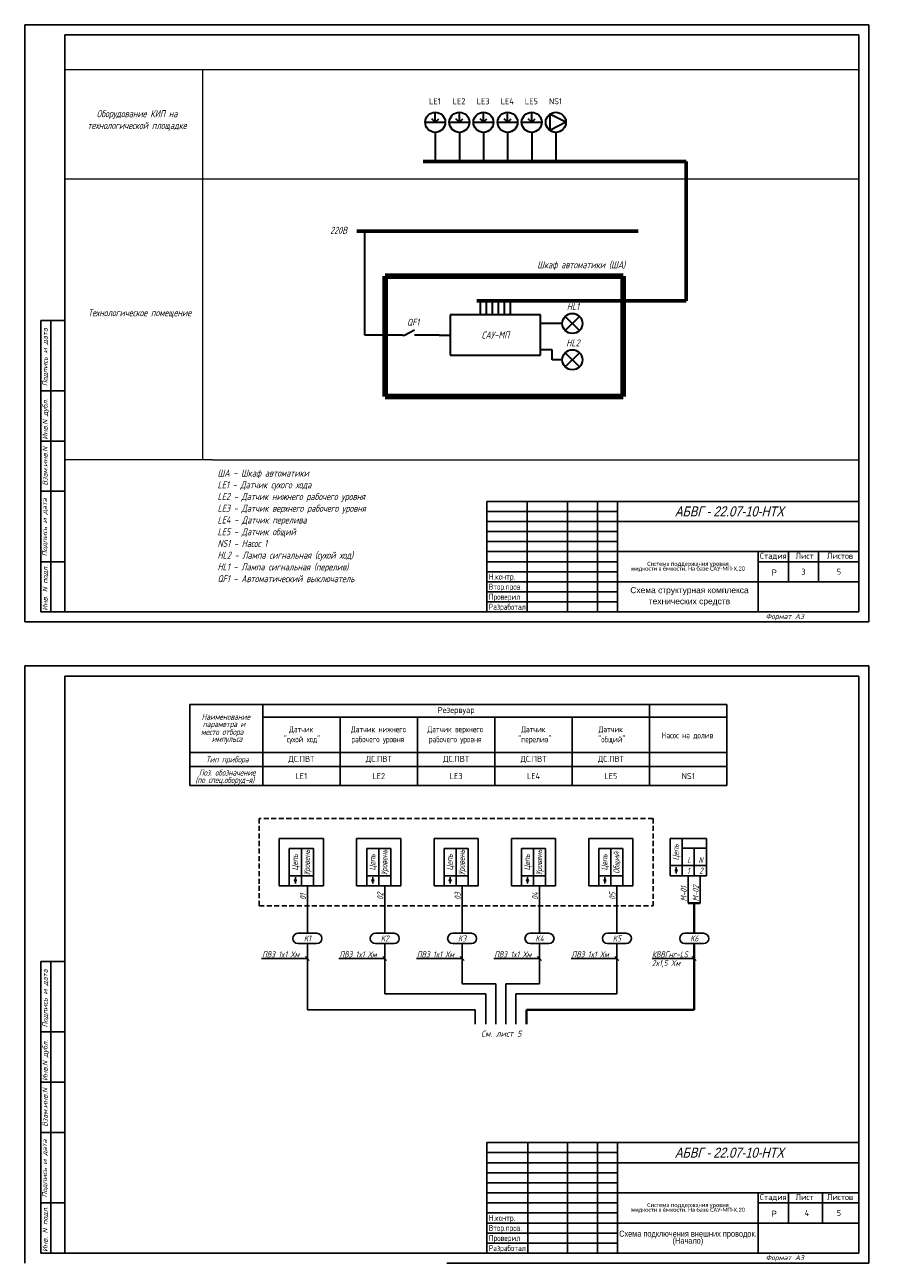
# Model space of a CAD drawing. Header units: millimetres. Extents: x 2424 to 2848, y 654 to 2587.
# Tile 2 of 4: x 2424 to 2845, y 991 to 1607. Entities that reach past the tile are written whole.
import ezdxf
from ezdxf.enums import TextEntityAlignment as Align

# ---------------------------------------------------------------- set-up
doc = ezdxf.new("R2010")
doc.units = ezdxf.units.MM
doc.linetypes.add('DASHED2', pattern=[0.375, 0.25, -0.125])
for name, color, linetype in [('_FORMAT OSNOVNAJA', 1, 'Continuous'), ('_TABLITSA OSNOVNAJA', 3, 'Continuous'), ('_TABLITSA TONKAJA', 2, 'Continuous'), ('Размеры', 3, 'Continuous'), ('Текст', 7, 'Continuous'), ('Форматка', 4, 'Continuous')]:
    doc.layers.add(name, color=color, linetype=linetype)
doc.layers.add('Слой1', color=10, linetype='Continuous', lineweight=200, plot=False)
doc.styles.add('35', font='romans.shx', dxfattribs={"width": 0.7, "oblique": 15, "height": 3.5})
doc.styles.add('Arial', font='arial.ttf')
doc.styles.add('Romans8', font='romans8.shx', dxfattribs={"width": 0.8, "height": 3})
doc.styles.add('style3', font='simplex.shx', dxfattribs={"height": 3})
doc.styles.add('style4', font='romans.shx', dxfattribs={"width": 0.7, "height": 3})
doc.styles.add('ДЛЯ текста', font='GOST_AU.ttf', dxfattribs={"oblique": 15, "height": 3.5})

msp = doc.modelspace()

# ---------------------------------------------------------------- linework, layer by layer
at = {"lineweight": 15}
for p, q in [((2838.69, 1584.89), (2443.69, 1584.89)), ((2512.14, 1584.89), (2512.14, 1530.46)), ((2838.69, 1530.46), (2443.69, 1530.46)), ((2512.14, 1530.46), (2512.14, 1390.92)), ((2517.09, 1390.92), (2443.69, 1390.92)), ((2517.09, 1390.92), (2838.69, 1390.92))]:
    msp.add_line(p, q, dxfattribs=at)
at = {"lineweight": 30}
for p, q in [((2622.96, 1558.82), (2632.96, 1558.82)), ((2627.96, 1558.82), (2626.25, 1560.52)), ((2627.96, 1558.82), (2627.96, 1563.82)), ((2627.96, 1558.82), (2629.67, 1560.52)), ((2634.96, 1558.82), (2644.96, 1558.82)), ((2639.96, 1558.82), (2638.25, 1560.52)), ((2639.96, 1558.82), (2639.96, 1563.82)), ((2639.96, 1558.82), (2641.67, 1560.52)), ((2646.96, 1558.82), (2656.96, 1558.82)), ((2651.96, 1558.82), (2650.25, 1560.52)), ((2651.96, 1558.82), (2651.96, 1563.82)), ((2651.96, 1558.82), (2653.67, 1560.52)), ((2658.96, 1558.82), (2668.96, 1558.82)), ((2663.96, 1558.82), (2662.25, 1560.52)), ((2663.96, 1558.82), (2663.96, 1563.82)), ((2663.96, 1558.82), (2665.67, 1560.52)), ((2670.96, 1558.82), (2680.96, 1558.82)), ((2675.96, 1558.82), (2674.25, 1560.52)), ((2675.96, 1558.82), (2675.96, 1563.82)), ((2675.96, 1558.82), (2677.67, 1560.52)), ((2627.96, 1553.82), (2627.96, 1539.35)), ((2639.96, 1553.82), (2639.96, 1539.35)), ((2651.96, 1553.82), (2651.96, 1539.35)), ((2663.96, 1553.82), (2663.96, 1539.35)), ((2675.96, 1553.82), (2675.96, 1539.35)), ((2687.96, 1553.82), (2687.96, 1539.35)), ((2592.97, 1453.03), (2592.97, 1504.66)), ((2650.46, 1463.03), (2650.46, 1470.03)), ((2653.46, 1463.03), (2653.46, 1470.03)), ((2656.46, 1463.03), (2656.46, 1470.03)), ((2659.46, 1463.03), (2659.46, 1470.03)), ((2662.46, 1463.03), (2662.46, 1470.03)), ((2665.46, 1463.03), (2665.46, 1470.03)), ((2635.39, 1463.03), (2635.39, 1443.03)), ((2680.39, 1463.03), (2635.39, 1463.03)), ((2680.39, 1443.03), (2680.39, 1463.03)), ((2699.72, 1455.24), (2692.65, 1462.32)), ((2692.65, 1455.24), (2699.72, 1462.32)), ((2691.18, 1458.78), (2680.39, 1458.78)), ((2597.97, 1453.03), (2592.97, 1453.03)), ((2602.97, 1453.03), (2597.97, 1453.03)), ((2611.67, 1453.03), (2602.97, 1453.03)), ((2629.84, 1453.03), (2618.67, 1453.03)), ((2629.84, 1453.03), (2635.39, 1453.03)), ((2635.39, 1443.03), (2680.39, 1443.03)), ((2686.18, 1445.71), (2680.39, 1445.71)), ((2686.18, 1440.71), (2686.18, 1445.71)), ((2699.72, 1437.17), (2692.65, 1444.25)), ((2692.65, 1437.17), (2699.72, 1444.25)), ((2691.18, 1440.71), (2686.18, 1440.71))]:
    msp.add_line(p, q, dxfattribs=at)
at = {"color": 7, "lineweight": 30, "ltscale": 10}
for p, q in [((2692.96, 1558.82), (2685.02, 1562.87)), ((2685.02, 1562.87), (2685.02, 1554.77)), ((2692.96, 1558.82), (2685.02, 1554.77))]:
    msp.add_line(p, q, dxfattribs=at)
at = {"lineweight": 60}
for p, q in [((2621.96, 1539.35), (2693.81, 1539.35)), ((2752.86, 1539.35), (2693.81, 1539.35)), ((2752.86, 1470.03), (2752.86, 1539.35)), ((2588.86, 1504.66), (2728.89, 1504.66)), ((2648.66, 1470.03), (2668.4, 1470.03)), ((2668.4, 1470.03), (2752.86, 1470.03))]:
    msp.add_line(p, q, dxfattribs=at)
at = {"lineweight": 100}
for p, q in [((2602.97, 1422.41), (2602.97, 1482.35)), ((2721.42, 1482.35), (2602.97, 1482.35)), ((2721.42, 1482.35), (2721.42, 1422.41)), ((2721.42, 1422.41), (2602.97, 1422.41))]:
    msp.add_line(p, q, dxfattribs=at)
at = {"color": 0, "lineweight": 30}
for p, q in [((2612.67, 1453.03), (2617.67, 1455.53)), ((2611.67, 1453.03), (2612.67, 1453.03)), ((2618.67, 1453.03), (2617.67, 1453.03))]:
    msp.add_line(p, q, dxfattribs=at)
at = {"color": 7}
for p, q in [((2505.8, 1269.32), (2505.8, 1228.94)), ((2542.08, 1261.89), (2542.08, 1228.94)), ((2542.08, 1261.89), (2542.08, 1228.94)), ((2542.08, 1261.89), (2542.08, 1228.94)), ((2580.58, 1261.89), (2580.58, 1228.94)), ((2619.09, 1261.89), (2619.09, 1228.94)), ((2657.6, 1261.89), (2657.6, 1228.94)), ((2696.1, 1261.89), (2696.1, 1228.94)), ((2734.61, 1261.89), (2734.61, 1228.94)), ((2744.86, 1202.67), (2744.86, 1184.17)), ((2744.86, 1202.67), (2762.86, 1202.67)), ((2750.86, 1202.67), (2750.86, 1184.17)), ((2555.33, 1197.67), (2555.33, 1179.17)), ((2555.33, 1197.67), (2567.33, 1197.67)), ((2561.33, 1197.67), (2561.33, 1179.17)), ((2567.33, 1197.67), (2567.33, 1179.17)), ((2593.84, 1197.67), (2593.84, 1179.17)), ((2593.84, 1197.67), (2605.84, 1197.67)), ((2599.84, 1197.67), (2599.84, 1179.17)), ((2605.84, 1197.67), (2605.84, 1179.17)), ((2632.34, 1197.67), (2632.34, 1179.17)), ((2632.34, 1197.67), (2644.34, 1197.67)), ((2638.34, 1197.67), (2638.34, 1179.17)), ((2644.34, 1197.67), (2644.34, 1179.17)), ((2670.85, 1197.67), (2670.85, 1179.17)), ((2670.85, 1197.67), (2682.85, 1197.67)), ((2676.85, 1197.67), (2676.85, 1179.17)), ((2682.85, 1197.67), (2682.85, 1179.17)), ((2709.35, 1197.67), (2709.35, 1179.17)), ((2709.35, 1197.67), (2721.35, 1197.67)), ((2715.35, 1197.67), (2715.35, 1179.17)), ((2721.35, 1197.67), (2721.35, 1179.17)), ((2750.86, 1197.82), (2762.86, 1197.82)), ((2756.86, 1197.82), (2756.86, 1184.17)), ((2762.86, 1197.82), (2762.86, 1184.17)), ((2744.86, 1189.17), (2762.86, 1189.17)), ((2750.86, 1184.17), (2750.86, 1189.17)), ((2555.33, 1184.17), (2567.33, 1184.17)), ((2558.38, 1182.26), (2558.38, 1183.38)), ((2561.33, 1179.17), (2561.33, 1184.17)), ((2593.84, 1184.17), (2605.84, 1184.17)), ((2596.88, 1182.26), (2596.88, 1183.38)), ((2599.84, 1179.17), (2599.84, 1184.17)), ((2632.34, 1184.17), (2644.34, 1184.17)), ((2635.39, 1182.26), (2635.39, 1183.38)), ((2638.34, 1179.17), (2638.34, 1184.17)), ((2670.85, 1184.17), (2682.85, 1184.17)), ((2673.89, 1182.26), (2673.89, 1183.38)), ((2676.85, 1179.17), (2676.85, 1184.17)), ((2709.35, 1184.17), (2721.35, 1184.17)), ((2712.4, 1182.26), (2712.4, 1183.38)), ((2715.35, 1179.17), (2715.35, 1184.17)), ((2744.86, 1184.17), (2762.86, 1184.17)), ((2747.91, 1187.26), (2747.91, 1188.38)), ((2747.91, 1185.24), (2747.91, 1186.36)), ((2753.86, 1184.17), (2753.86, 1170.54)), ((2759.87, 1184.17), (2759.87, 1170.54)), ((2555.33, 1179.17), (2567.33, 1179.17)), ((2558.38, 1180.24), (2558.38, 1181.36)), ((2564.33, 1179.17), (2564.33, 1165.54)), ((2593.84, 1179.17), (2605.84, 1179.17)), ((2596.88, 1180.24), (2596.88, 1181.36)), ((2602.84, 1179.17), (2602.84, 1165.54)), ((2632.34, 1179.17), (2644.34, 1179.17)), ((2635.39, 1180.24), (2635.39, 1181.36)), ((2641.34, 1179.17), (2641.34, 1165.54)), ((2670.85, 1179.17), (2682.85, 1179.17)), ((2673.89, 1180.24), (2673.89, 1181.36)), ((2679.85, 1179.17), (2679.85, 1165.54)), ((2709.35, 1179.17), (2721.35, 1179.17)), ((2712.4, 1180.24), (2712.4, 1181.36)), ((2718.35, 1179.17), (2718.35, 1165.54)), ((2559.67, 1150.36), (2568.95, 1150.36)), ((2598.17, 1150.36), (2607.46, 1150.36)), ((2636.68, 1150.36), (2645.96, 1150.36)), ((2675.19, 1150.36), (2684.47, 1150.36)), ((2713.69, 1150.36), (2722.98, 1150.36)), ((2752.2, 1150.36), (2761.48, 1150.36))]:
    msp.add_line(p, q, dxfattribs=at)
for p, q in [((2505.8, 1269.32), (2773.11, 1269.32)), ((2542.08, 1262.35), (2542.08, 1269.32)), ((2734.61, 1263), (2734.61, 1269.32)), ((2773.11, 1263), (2773.11, 1269.32)), ((2542.08, 1245.42), (2505.8, 1245.42)), ((2542.08, 1245.42), (2542.08, 1228.94)), ((2542.08, 1245.42), (2542.08, 1228.94)), ((2542.08, 1245.42), (2542.08, 1228.94)), ((2542.08, 1245.42), (2542.08, 1228.94)), ((2580.58, 1245.42), (2580.58, 1228.94)), ((2580.58, 1245.42), (2580.58, 1228.94)), ((2619.09, 1245.42), (2619.09, 1228.94)), ((2619.09, 1245.42), (2619.09, 1228.94)), ((2657.6, 1245.42), (2657.6, 1228.94)), ((2657.6, 1245.42), (2657.6, 1228.94)), ((2696.1, 1245.42), (2696.1, 1228.94)), ((2696.1, 1245.42), (2696.1, 1228.94)), ((2734.61, 1245.42), (2734.61, 1228.94)), ((2734.61, 1245.42), (2734.61, 1228.94)), ((2734.61, 1245.42), (2734.61, 1228.94)), ((2734.61, 1245.42), (2734.61, 1228.94)), ((2773.11, 1245.42), (2773.11, 1228.94)), ((2542.08, 1238.44), (2505.8, 1238.44)), ((2542.08, 1238.44), (2773.11, 1238.44)), ((2505.8, 1228.94), (2542.08, 1228.94)), ((2542.08, 1228.94), (2580.58, 1228.94)), ((2580.58, 1228.94), (2619.09, 1228.94)), ((2619.09, 1228.94), (2657.6, 1228.94)), ((2657.6, 1228.94), (2696.1, 1228.94)), ((2696.1, 1228.94), (2734.61, 1228.94)), ((2734.61, 1228.94), (2773.11, 1228.94)), ((2572.33, 1202.67), (2550.33, 1202.67)), ((2550.33, 1202.67), (2550.33, 1179.17)), ((2572.33, 1197.67), (2572.33, 1202.67)), ((2610.84, 1202.67), (2588.84, 1202.67)), ((2588.84, 1202.67), (2588.84, 1179.17)), ((2610.84, 1197.67), (2610.84, 1202.67)), ((2649.34, 1202.67), (2627.34, 1202.67)), ((2627.34, 1202.67), (2627.34, 1179.17)), ((2649.34, 1197.67), (2649.34, 1202.67)), ((2687.85, 1202.67), (2665.85, 1202.67)), ((2665.85, 1202.67), (2665.85, 1179.17)), ((2687.85, 1197.67), (2687.85, 1202.67)), ((2726.35, 1202.67), (2704.35, 1202.67)), ((2704.35, 1202.67), (2704.35, 1179.17)), ((2726.35, 1197.67), (2726.35, 1202.67)), ((2572.33, 1179.17), (2572.33, 1197.67)), ((2610.84, 1179.17), (2610.84, 1197.67)), ((2649.34, 1179.17), (2649.34, 1197.67)), ((2687.85, 1179.17), (2687.85, 1197.67)), ((2726.35, 1179.17), (2726.35, 1197.67)), ((2550.33, 1179.17), (2555.33, 1179.17)), ((2567.33, 1179.17), (2572.33, 1179.17)), ((2588.84, 1179.17), (2593.84, 1179.17)), ((2605.84, 1179.17), (2610.84, 1179.17)), ((2627.34, 1179.17), (2632.34, 1179.17)), ((2644.34, 1179.17), (2649.34, 1179.17)), ((2665.85, 1179.17), (2670.85, 1179.17)), ((2682.85, 1179.17), (2687.85, 1179.17)), ((2704.35, 1179.17), (2709.35, 1179.17)), ((2721.35, 1179.17), (2726.35, 1179.17)), ((2564.34, 1170.54), (2564.34, 1155.54)), ((2602.84, 1170.54), (2602.84, 1155.54)), ((2641.35, 1170.54), (2641.35, 1155.54)), ((2679.85, 1170.54), (2679.85, 1155.54)), ((2718.36, 1170.54), (2718.36, 1155.54)), ((2568.98, 1155.54), (2559.69, 1155.54)), ((2607.48, 1155.54), (2598.2, 1155.54)), ((2645.99, 1155.54), (2636.71, 1155.54)), ((2684.49, 1155.54), (2675.21, 1155.54)), ((2723, 1155.54), (2713.72, 1155.54)), ((2761.51, 1155.54), (2752.22, 1155.54)), ((2564.31, 1150.36), (2564.31, 1130.36)), ((2602.82, 1150.36), (2602.82, 1130.36)), ((2641.32, 1150.36), (2641.32, 1130.36)), ((2679.83, 1150.36), (2679.83, 1130.36)), ((2718.33, 1150.36), (2718.33, 1130.36)), ((2563.35, 1144), (2565.27, 1142.03)), ((2601.86, 1144), (2603.77, 1142.03)), ((2640.36, 1144), (2642.28, 1142.03)), ((2678.87, 1144), (2680.79, 1142.03)), ((2717.38, 1144), (2719.29, 1142.03)), ((2755.88, 1144), (2757.8, 1142.03)), ((2564.31, 1130.36), (2564.31, 1117.49)), ((2602.82, 1130.36), (2602.82, 1125.36)), ((2655.58, 1130.36), (2641.32, 1130.36)), ((2655.58, 1130.36), (2658.08, 1130.36)), ((2658.08, 1130.36), (2658.08, 1110.36)), ((2665.58, 1130.36), (2663.08, 1130.36)), ((2663.08, 1130.36), (2663.08, 1110.36)), ((2665.58, 1130.36), (2679.83, 1130.36)), ((2718.33, 1130.36), (2718.33, 1125.36)), ((2602.82, 1125.36), (2653.08, 1125.36)), ((2653.08, 1125.36), (2653.08, 1110.36)), ((2718.33, 1125.36), (2668.08, 1125.36)), ((2668.08, 1125.36), (2668.08, 1110.36)), ((2564.31, 1117.49), (2647.8, 1117.49)), ((2647.8, 1117.49), (2647.8, 1110.36))]:
    msp.add_line(p, q)
at = {"color": 3, "linetype": 'DASHED2', "ltscale": 10}
for p, q in [((2736.35, 1212.67), (2540.33, 1212.67)), ((2540.33, 1212.67), (2540.33, 1179.17)), ((2736.35, 1212.67), (2736.35, 1169.17)), ((2540.33, 1179.17), (2540.33, 1169.17)), ((2540.33, 1169.17), (2736.35, 1169.17))]:
    msp.add_line(p, q, dxfattribs=at)
at = {"color": 7, "lineweight": 40}
msp.add_line((2753.86, 1170.54), (2759.87, 1170.54), dxfattribs=at)
at = {"lineweight": 40}
for p, q in [((2756.86, 1170.54), (2756.86, 1155.54)), ((2756.84, 1150.36), (2756.84, 1130.36)), ((2756.84, 1130.36), (2756.84, 1117.49)), ((2756.84, 1117.49), (2673.35, 1117.49)), ((2673.35, 1117.49), (2673.35, 1110.36))]:
    msp.add_line(p, q, dxfattribs=at)
at = {"color": 7, "linetype": 'Continuous'}
for p, q in [((2564.31, 1143.01), (2541.55, 1143.01)), ((2602.82, 1143.01), (2580.05, 1143.01)), ((2641.32, 1143.01), (2618.56, 1143.01)), ((2679.83, 1143.01), (2657.06, 1143.01)), ((2718.33, 1143.01), (2695.57, 1143.01)), ((2756.84, 1143.01), (2735.88, 1143.01))]:
    msp.add_line(p, q, dxfattribs=at)
for points in [[(2542.08, 1263), (2580.58, 1263), (2580.58, 1245.42), (2542.08, 1245.42)], [(2580.58, 1263), (2619.09, 1263), (2619.09, 1245.42), (2580.58, 1245.42)], [(2619.09, 1263), (2657.6, 1263), (2657.6, 1245.42), (2619.09, 1245.42)], [(2657.6, 1263), (2696.1, 1263), (2696.1, 1245.42), (2657.6, 1245.42)], [(2696.1, 1263), (2734.61, 1263), (2734.61, 1245.42), (2696.1, 1245.42)], [(2734.61, 1263), (2773.11, 1263), (2773.11, 1245.42), (2734.61, 1245.42)]]:
    msp.add_lwpolyline(points, close=True)
at = {"color": 7, "lineweight": 30, "ltscale": 10}
for centre in [(2627.96, 1558.82), (2639.96, 1558.82), (2651.96, 1558.82), (2663.96, 1558.82), (2675.96, 1558.82), (2687.96, 1558.82)]:
    msp.add_circle(centre, 5, dxfattribs=at)
at = {"lineweight": 30, "ltscale": 10}
for centre in [(2696.18, 1458.78), (2696.18, 1440.71)]:
    msp.add_circle(centre, 5, dxfattribs=at)
at = {"color": 7}
for centre in [(2747.91, 1186.81), (2558.38, 1181.81), (2596.88, 1181.81), (2635.39, 1181.81), (2673.89, 1181.81), (2712.4, 1181.81)]:
    msp.add_circle(centre, 0.452, dxfattribs=at)
for centre, start, end in [((2559.69, 1152.95), 90, 269.45154), ((2568.95, 1152.95), 270, 89.45154), ((2598.2, 1152.95), 90, 269.45154), ((2607.46, 1152.95), 270, 89.45154), ((2636.71, 1152.95), 90, 269.45154), ((2645.96, 1152.95), 270, 89.45154), ((2675.21, 1152.95), 90, 269.45154), ((2684.47, 1152.95), 270, 89.45154), ((2713.72, 1152.95), 90, 269.45154), ((2722.98, 1152.95), 270, 89.45154), ((2752.22, 1152.95), 90, 269.45154), ((2761.48, 1152.95), 270, 89.45154)]:
    msp.add_arc(centre, 2.59, start, end, dxfattribs=at)
at = {"layer": '_FORMAT OSNOVNAJA', "color": 7}
for p, q in [((2653.69, 1370.32), (2653.69, 1315.32)), ((2838.69, 1370.32), (2653.69, 1370.32))]:
    msp.add_line(p, q, dxfattribs=at)
at = {"layer": '_TABLITSA OSNOVNAJA', "color": 7}
for p, q in [((2673.69, 1370.32), (2673.69, 1315.32)), ((2693.69, 1315.32), (2693.69, 1370.32)), ((2708.69, 1370.32), (2708.69, 1315.32)), ((2718.69, 1315.32), (2718.69, 1370.32)), ((2838.69, 1360.32), (2718.69, 1360.32)), ((2718.69, 1345.32), (2838.69, 1345.32)), ((2788.69, 1345.32), (2788.69, 1315.32)), ((2803.69, 1330.32), (2803.69, 1345.32)), ((2818.69, 1345.32), (2818.69, 1330.32)), ((2788.69, 1340.32), (2838.69, 1340.32)), ((2838.69, 1330.32), (2718.69, 1330.32))]:
    msp.add_line(p, q, dxfattribs=at)
at = {"layer": '_TABLITSA TONKAJA', "color": 7}
for p, q in [((2653.69, 1365.32), (2718.69, 1365.32)), ((2653.69, 1360.32), (2718.69, 1360.32)), ((2718.69, 1355.32), (2653.69, 1355.32)), ((2718.69, 1355.32), (2653.69, 1355.32)), ((2653.69, 1350.32), (2718.69, 1350.32)), ((2653.69, 1350.32), (2718.69, 1350.32)), ((2653.69, 1345.32), (2718.69, 1345.32)), ((2653.69, 1345.32), (2718.69, 1345.32)), ((2718.69, 1340.32), (2653.69, 1340.32)), ((2718.69, 1340.32), (2653.69, 1340.32)), ((2653.69, 1335.32), (2718.69, 1335.32)), ((2653.69, 1335.32), (2718.69, 1335.32)), ((2718.69, 1330.32), (2653.69, 1330.32)), ((2718.69, 1330.32), (2653.69, 1330.32)), ((2718.69, 1325.32), (2653.69, 1325.32)), ((2718.69, 1325.32), (2653.69, 1325.32)), ((2653.69, 1320.32), (2718.69, 1320.32)), ((2653.69, 1320.32), (2718.69, 1320.32))]:
    msp.add_line(p, q, dxfattribs=at)
at = {"layer": 'Размеры', "color": 7}
msp.add_line((2762.86, 1197.82), (2762.86, 1202.67), dxfattribs=at)
at = {"layer": 'Слой1', "color": 7, "lineweight": -3}
for p, q in [((2423.69, 1607.32), (2423.69, 1310.32)), ((2423.69, 1607.32), (2423.69, 1310.32)), ((2843.69, 1607.32), (2843.69, 1310.32)), ((2843.69, 1607.32), (2843.69, 1310.32)), ((2843.69, 1607.32), (2843.69, 1310.32)), ((2843.69, 1607.32), (2843.69, 1310.32)), ((2843.69, 1607.32), (2843.69, 1310.32)), ((2423.69, 1288.44), (2423.69, 991.44)), ((2423.69, 1288.44), (2423.69, 991.44)), ((2843.69, 1288.44), (2843.69, 991.44)), ((2843.69, 1288.44), (2843.69, 991.44)), ((2843.69, 1288.44), (2843.69, 991.44)), ((2843.69, 1288.44), (2843.69, 991.44)), ((2843.69, 1288.44), (2843.69, 991.44))]:
    msp.add_line(p, q, dxfattribs=at)
at = {"layer": 'Слой1', "color": 7, "linetype": 'ByBlock', "lineweight": -3, "ltscale": 0.4}
for p, q in [((2423.69, 1607.32), (2633.69, 1607.32)), ((2629.16, 1607.32), (2843.69, 1607.32)), ((2423.69, 1310.32), (2843.69, 1310.32)), ((2423.69, 1310.32), (2633.69, 1310.32)), ((2423.69, 1310.32), (2633.69, 1310.32)), ((2423.69, 1288.44), (2633.69, 1288.44)), ((2633.69, 1288.44), (2843.69, 1288.44)), ((2633.69, 991.44), (2843.69, 991.44)), ((2633.69, 991.44), (2843.69, 991.44)), ((2633.69, 991.44), (2843.69, 991.44))]:
    msp.add_line(p, q, dxfattribs=at)
at = {"layer": 'Форматка', "color": 7, "lineweight": -3}
for p, q in [((2443.69, 1315.32), (2443.69, 1602.32)), ((2443.69, 1602.32), (2838.69, 1602.32)), ((2838.69, 1602.32), (2838.69, 1315.32)), ((2443.69, 1460.32), (2431.69, 1460.32)), ((2431.69, 1315.32), (2431.69, 1460.32)), ((2436.69, 1315.32), (2436.69, 1460.32)), ((2443.69, 1425.32), (2431.69, 1425.32)), ((2443.69, 1400.32), (2431.69, 1400.32)), ((2443.69, 1375.32), (2431.69, 1375.32)), ((2443.69, 1340.32), (2431.69, 1340.32)), ((2838.69, 1315.32), (2431.69, 1315.32)), ((2443.69, 996.44), (2443.69, 1283.44)), ((2443.69, 1283.44), (2838.69, 1283.44)), ((2838.69, 1283.44), (2838.69, 996.44)), ((2443.69, 1141.44), (2431.69, 1141.44)), ((2431.69, 996.44), (2431.69, 1141.44)), ((2436.69, 996.44), (2436.69, 1141.44)), ((2443.69, 1106.44), (2431.69, 1106.44)), ((2443.69, 1081.44), (2431.69, 1081.44)), ((2443.69, 1056.44), (2431.69, 1056.44)), ((2838.69, 1051.44), (2653.69, 1051.44)), ((2653.69, 1051.44), (2653.69, 996.44)), ((2674.07, 1051.44), (2674.07, 996.44)), ((2693.69, 1051.44), (2693.69, 996.44)), ((2708.69, 1051.44), (2708.69, 996.44)), ((2718.69, 1051.44), (2718.69, 996.44)), ((2718.69, 1046.44), (2653.69, 1046.44)), ((2718.69, 1041.44), (2653.69, 1041.44)), ((2718.69, 1041.44), (2838.69, 1041.44)), ((2718.69, 1036.44), (2653.69, 1036.44)), ((2718.69, 1031.44), (2653.69, 1031.44)), ((2718.69, 1026.44), (2653.69, 1026.44)), ((2718.69, 1026.44), (2838.69, 1026.44)), ((2788.69, 1026.44), (2788.69, 996.44)), ((2803.69, 1026.44), (2803.69, 1011.44)), ((2820.69, 1026.44), (2820.69, 1011.44)), ((2443.69, 1021.44), (2431.69, 1021.44)), ((2718.69, 1021.44), (2653.69, 1021.44)), ((2718.69, 1016.44), (2653.69, 1016.44)), ((2838.69, 1021.44), (2788.69, 1021.44)), ((2718.69, 1011.44), (2653.69, 1011.44)), ((2718.69, 1011.44), (2838.69, 1011.44)), ((2718.69, 1006.44), (2653.69, 1006.44)), ((2718.69, 1001.44), (2653.69, 1001.44)), ((2838.69, 996.44), (2431.69, 996.44))]:
    msp.add_line(p, q, dxfattribs=at)

# ---------------------------------------------------------------- texts
at = {"lineweight": -3, "style": 'Arial', "oblique": 15, "width": 0.8}
for p in [(2801.45, 1365.31), (2801.45, 1046.43)]:
    msp.add_text('АБВГ - 22.07-10-НТХ', height=5, dxfattribs=at).set_placement(p, align=Align.MIDDLE_RIGHT)
at = {"color": 7, "style": 'Arial', "width": 0.8}
for p in [(2795.46, 1333.44), (2795.46, 1014.57)]:
    msp.add_text('Р', height=3, dxfattribs=at).set_placement(p)
at = {"color": 7, "oblique": 15}
for s, style, width, p in [('Наименование', 'style4', 0.7, (2511.73, 1261.65)), ('место отбора', 'style4', 0.7, (2511.38, 1254.16)), ('параметра и', 'style4', 0.7, (2512.23, 1258.07)), ('импульса', 'style4', 0.7, (2516.73, 1250.67)), ('Тип прибора', 'style4', 0.7, (2513.84, 1240.49)), ('(по спец.оборуд-я)', 'style4', 0.7, (2508.61, 1230.26)), ('Поз. обозначение', 'style4', 0.7, (2510.39, 1233.94)), ('L', 'style3', 0.669676, (2753.33, 1190.4)), ('N', 'style3', 0.669676, (2758.92, 1190.4)), ('1', 'style3', 0.669676, (2753.28, 1185.18)), ('2', 'style3', 0.669676, (2759.39, 1185.18))]:
    msp.add_text(s, height=3, dxfattribs=dict(at, style=style, width=width)).set_placement(p)
at = {"color": 7, "style": 'style4', "oblique": 15}
for s, width, p in [('Уровень', 0.7, (2565.61, 1184.49)), ('Уровень', 0.7, (2604.12, 1184.49)), ('Уровень', 0.7, (2642.62, 1184.49)), ('Уровень', 0.7, (2681.13, 1184.49)), ('Цепь', 0.7, (2749.14, 1191.75)), ('Цепь', 0.7, (2559.61, 1186.75)), ('Цепь', 0.7, (2598.12, 1186.75)), ('Цепь', 0.7, (2636.62, 1186.75)), ('Цепь', 0.7, (2675.13, 1186.75)), ('Цепь', 0.7, (2713.63, 1186.75)), ('Общий', 0.7, (2719.63, 1185.1)), ('M-01', 0.700428, (2753.12, 1171.41)), ('M-02', 0.700428, (2759.13, 1171.41)), ('01', 0.700428, (2563.6, 1172.16)), ('02', 0.700428, (2602.1, 1172.16)), ('03', 0.700428, (2640.61, 1172.16)), ('04', 0.700428, (2679.11, 1172.16)), ('05', 0.700428, (2717.62, 1172.16))]:
    msp.add_text(s, height=3, rotation=90, dxfattribs=dict(at, width=width)).set_placement(p)
for s, width, p in [('K1', 0.7, (2564.32, 1152.95)), ('K2', 0.7, (2602.83, 1152.95)), ('K3', 0.7, (2641.33, 1152.95)), ('K4', 0.7, (2679.84, 1152.95)), ('K5', 0.7, (2718.35, 1152.95)), ('K6', 0.7, (2756.85, 1152.95)), ('См. лист 5', 0.8, (2660.8, 1105.59))]:
    msp.add_text(s, height=3, dxfattribs=dict(at, width=width)).set_placement(p, align=Align.MIDDLE_CENTER)
at = {"color": 0, "style": 'style3', "oblique": 15, "width": 0.7}
for s, p in [('ПВ3 1x1 Хм', (2541.81, 1143.53)), ('ПВ3 1x1 Хм', (2580.31, 1143.53)), ('ПВ3 1x1 Хм', (2618.82, 1143.53)), ('ПВ3 1x1 Хм', (2657.32, 1143.53)), ('ПВ3 1x1 Хм', (2695.83, 1143.53)), ('КВВГнг-LS', (2735.77, 1143.53)), ('2x1,5 Xм', (2735.77, 1139.2))]:
    msp.add_text(s, height=3, dxfattribs=at).set_placement(p)
at = {"color": 7, "linetype": 'Continuous', "char_height": 3.5, "attachment_point": 5, "style": 'ДЛЯ текста'}
for s, insert, width in [('\\A1;Оборудование КИП на технологической площадке', (2479.56, 1559.7), 54.1238), ('\\A1;220В', (2579.86, 1505.1), 28.0293), ('\\A1;Технологическое помещение', (2480.81, 1463.65), 80.1554), ('\\A1;QF1', (2616.91, 1459.36), 7.5321)]:
    msp.add_mtext(s, dxfattribs=dict(at, insert=insert, width=width))
at = {"color": 7, "linetype": 'Continuous', "lineweight": 30, "char_height": 3.5, "style": 'ДЛЯ текста'}
for s, insert, width, attachment_point in [('\\A1;Шкаф автоматики (ША)', (2700.61, 1487.5), 60.5308, 5), ('\\A1;HL1', (2696.46, 1467.17), 27.4144, 5), ('\\A1;САУ-МП', (2657.89, 1453.03), 45, 5), ('\\A1;HL2', (2696.46, 1449.1), 27.4144, 5), ('\\A1;ША - Шкаф автоматики\\PLE1 - Датчик сухого хода\\PLE2 - Датчик нижнего рабочего уровня\\PLE3 - Датчик верхнего рабочего уровня\\PLE4 - Датчик перелива\\PLE5 - Датчик общий\\PNS1 - Насос 1\\PHL2 - Лампа сигнальная (сухой ход)\\PHL1 - Лампа сигнальная (перелив)\\PQF1 - Автоматический выключатель', (2519.62, 1358.12), 151.3185, 4)]:
    msp.add_mtext(s, dxfattribs=dict(at, insert=insert, width=width, attachment_point=attachment_point))
at = {"char_height": 2.2, "width": 70, "attachment_point": 5, "line_spacing_factor": 0.7, "style": 'Arial'}
for insert in [(2753.69, 1337.82), (2753.69, 1018.94)]:
    msp.add_mtext('{\\fCalibri|b0|i0|c204|p34;\\H0.91667x;Система поддержания уровня \\fCalibri|b0|i0|c0|p34;\\P\\fCalibri|b0|i0|c204|p34;жидкости в ёмкости.\\fCalibri|b0|i0|c0|p34; \\fCalibri|b0|i0|c204|p34;На базе САУ-МП-Х.20\\H1.8129x; }', dxfattribs=dict(at, insert=insert))
at = {"char_height": 3, "attachment_point": 1, "style": 'style4'}
for s, heights, insert in [('\\pi13.153;Датчик \\P\\pi10.453;"сухой ход"', [9.77], (2542.08, 1258.5)), ('\\pi5.4529;Датчик нижнего \\P\\pi5.6529;рабочего уровня', [9.77], (2580.58, 1258.5)), ('\\pi5.0029;Датчик верхнего \\P\\pi5.6529;рабочего уровня', [9.77], (2619.09, 1258.5)), ('\\pi13.153;Датчик \\P\\pi11.653;"перелив"', [9.77], (2657.6, 1258.5)), ('\\pi13.153;Датчик \\P\\pi12.953;"общий"', [9.77], (2696.1, 1258.5)), ('\\pi6.0529;Насос на долив', [0], (2734.61, 1255.48))]:
    msp.add_mtext_dynamic_manual_height_columns(s, width=38.5057, gutter_width=15, heights=heights, dxfattribs=dict(at, insert=insert))
at = {"color": 7, "insert": (2753.69, 1003.94), "char_height": 3, "width": 70, "attachment_point": 5, "line_spacing_factor": 0.7, "style": 'Arial'}
msp.add_mtext('\\pt24;{\\W0.8;Схема подключения внешних проводок. (Начало)}', dxfattribs=at)
at = {"layer": 'Текст', "color": 7, "lineweight": 30, "ltscale": 6.666667, "char_height": 3, "width": 11.3228, "attachment_point": 5, "style": 'Romans8'}
for s, insert in [('LE1', (2627.8, 1569.28)), ('LE2', (2639.8, 1569.28)), ('LE3', (2651.8, 1569.28)), ('LE4', (2663.8, 1569.28)), ('LE5', (2675.8, 1569.28)), ('NS1', (2687.8, 1569.28))]:
    msp.add_mtext(s, dxfattribs=dict(at, insert=insert))
at = {"layer": 'Текст', "color": 7, "ltscale": 6.666667, "char_height": 3, "style": 'Romans8'}
for s, insert, width, attachment_point in [('Стадия', (2796.19, 1344.72), 15, 2), ('\\pi3.55;Лист', (2803.69, 1344.72), 15, 1), ('\\pi4.1499;Листов', (2818.69, 1344.72), 20, 1), ('Стадия', (2796.19, 1025.84), 15, 2), ('\\pi3.55;Лист', (2803.69, 1025.84), 15, 1), ('\\pi4.1499;Листов', (2818.69, 1025.84), 20, 1)]:
    msp.add_mtext(s, dxfattribs=dict(at, insert=insert, width=width, attachment_point=attachment_point))
at = {"layer": 'Текст', "color": 7, "ltscale": 100, "char_height": 3, "attachment_point": 5, "style": 'Romans8'}
for s, insert, width in [('\\A1;3', (2811.19, 1335.32), 15), ('\\A1;5', (2828.82, 1335.32), 19.7446), ('\\A1;4', (2812.92, 1016.44), 19.7446), ('\\A1;5', (2828.82, 1016.44), 19.7446)]:
    msp.add_mtext(s, dxfattribs=dict(at, insert=insert, width=width))
at = {"layer": 'Текст', "color": 7, "char_height": 3, "width": 21.4279, "attachment_point": 1, "style": 'Romans8'}
for insert in [(2654.64, 1349.36), (2654.64, 1030.48)]:
    msp.add_mtext('{\\W0.7;\\P\\P\\PН.контр.   \\PВтор.пров.\\PПроверил\\PРазработал}', dxfattribs=dict(at, insert=insert))
at = {"layer": 'Текст', "color": 0, "char_height": 3, "attachment_point": 5, "line_spacing_factor": 0.9, "style": 'Romans8'}
for s, insert, width in [('\\A1;Резервуар', (2638.34, 1266.16), 192.5287), ('\\A1;ДС.ПВТ', (2561.33, 1241.93), 38.5057), ('\\A1;ДС.ПВТ', (2599.84, 1241.93), 38.5057), ('\\A1;ДС.ПВТ', (2638.34, 1241.93), 38.5057), ('\\A1;ДС.ПВТ', (2676.85, 1241.93), 38.5057), ('\\A1;ДС.ПВТ', (2715.35, 1241.93), 38.5057), ('\\A1;LE1', (2561.33, 1233.69), 38.5057), ('\\A1;LE2', (2599.84, 1233.69), 38.5057), ('\\A1;LE3', (2638.34, 1233.69), 38.5057), ('\\A1;LE4', (2676.85, 1233.69), 38.5057), ('\\A1;LE5', (2715.35, 1233.69), 38.5057), ('\\A1;NS1', (2753.86, 1233.69), 38.5057)]:
    msp.add_mtext(s, dxfattribs=dict(at, insert=insert, width=width))
at = {"layer": 'Форматка', "color": 7, "lineweight": -3, "style": '35', "oblique": 15, "width": 0.9}
for s, p in [('Подпись и дата', (2435.03, 1427.56)), ('Инв.N дубл.', (2435.03, 1401.02)), ('Взам.инв.N', (2435.03, 1378.15)), ('Подпись и дата', (2434.83, 1342.99)), ('Инв. N подл.', (2435.03, 1315.95)), ('Подпись и дата', (2435.03, 1108.69)), ('Инв.N дубл.', (2435.03, 1082.14)), ('Взам.инв.N', (2435.03, 1059.27)), ('Подпись и дата', (2434.83, 1024.11)), ('Инв. N подл.', (2435.03, 997.07))]:
    msp.add_text(s, height=2.5, rotation=90, dxfattribs=at).set_placement(p)
at = {"layer": 'Форматка', "color": 7, "lineweight": -3, "style": 'Arial'}
for s, p in [('Схема структурная комплекса', (2754.46, 1326.16)), ('технических средств', (2754.46, 1320.66))]:
    msp.add_text(s, height=3, dxfattribs=at).set_placement(p, align=Align.MIDDLE_CENTER)
at = {"layer": 'Форматка', "color": 7, "lineweight": -3, "style": '35', "oblique": 15}
for p in [(2792.4, 1311.85), (2792.4, 992.97)]:
    msp.add_text('Формат А3', height=2.5, dxfattribs=at).set_placement(p)

doc.saveas('drawing.dxf')
